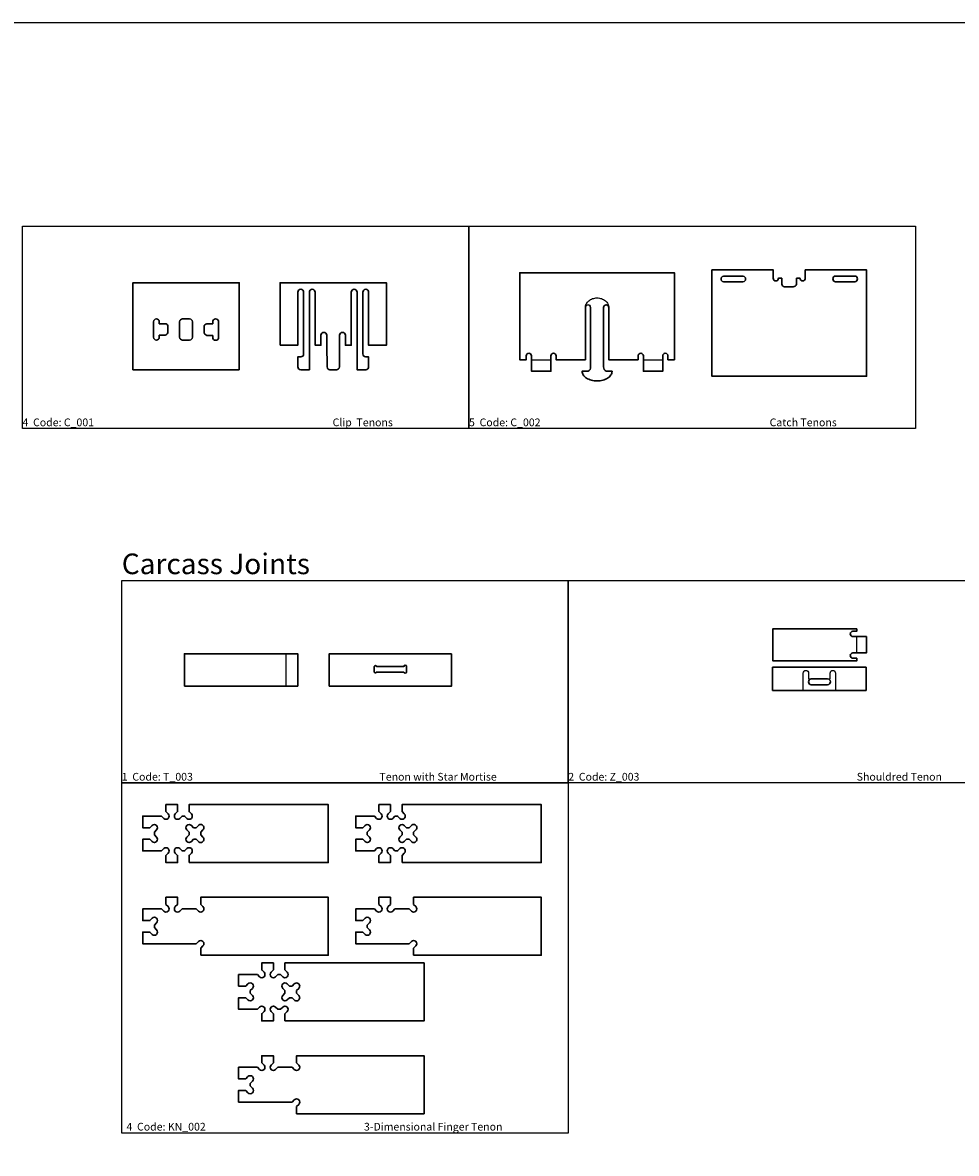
# Model space of a CAD drawing. Header units: millimetres. Extents: x 2699 to 13077, y -123 to 3757.
# Tile 10 of 11: x 10705 to 12155, y 2002 to 3757. Entities that reach past the tile are written whole.
import ezdxf

# ---------------------------------------------------------------- set-up
doc = ezdxf.new("R2010")
doc.units = ezdxf.units.MM
doc.layers.add('3mm engrave', color=5, linetype='Continuous')
for name, color, linetype, lineweight in [('cut 18 mm', 7, 'Continuous', 30), ('engrave 9mm', 3, 'Continuous', 25), ('text', 9, 'Continuous', 50)]:
    doc.layers.add(name, color=color, linetype=linetype, lineweight=lineweight)
doc.styles.get("Standard").update_dxf_attribs({"font": 'arial.ttf'})

msp = doc.modelspace()

# ---------------------------------------------------------------- linework, layer by layer
for points in [[(6606.1, 3757.2), (13077, 3757.2), (13077, 626.6), (6606.1, 626.6)], [(10704.9, 3441.2), (11398.1, 3441.2), (11398.1, 3127.3), (10704.9, 3127.3)], [(11398.1, 3441.2), (12091.4, 3441.2), (12091.4, 3127.3), (11398.1, 3127.3)], [(10859, 2891.2), (11552.2, 2891.2), (11552.2, 2577.3), (10859, 2577.3)], [(11552.2, 2891.2), (12245.5, 2891.2), (12245.5, 2577.3), (11552.2, 2577.3)], [(10859, 2577.3), (11552.2, 2577.3), (11552.2, 2033.6), (10859, 2033.6)]]:
    msp.add_lwpolyline(points, close=True)
at = {"layer": '3mm engrave', "linetype": 'Continuous'}
for points in [[(11917.1, 2720.7), (11917.1, 2747.7), (11917.1, 2747.7, -1), (11925.3, 2747.7), (11925.3, 2747.7), (11925.3, 2738.7), (11925.3, 2738.7), (11958.9, 2738.7), (11958.9, 2738.7), (11958.9, 2747.7), (11958.9, 2747.7, -1), (11967.1, 2747.7), (11967.1, 2747.7), (11967.1, 2720.7)], [(11929.4, 2738.7, 0.940184), (11929.4, 2729.7), (11929.4, 2729.7), (11954.8, 2729.7), (11954.8, 2729.7, 0.98711), (11954.8, 2738.7), (11954.8, 2738.7)]]:
    msp.add_lwpolyline(points, format="xyb", close=True, dxfattribs=at)
at = {"layer": 'cut 18 mm', "color": 7, "linetype": 'Continuous'}
for p, q in [((11487, 3234), (11487, 3234)), ((11495.2, 3240.2), (11495.2, 3240.2))]:
    msp.add_line(p, q, dxfattribs=at)
for points in [[(11920.2, 3360.4), (11920.2, 3360.4, -1), (11912, 3360.4), (11912, 3360.4), (11906.8, 3360.4), (11906.8, 3351.4), (11906.8, 3351.4, -0.346047), (11901.2, 3347.3), (11901.2, 3347.3), (11887.9, 3347.3), (11887.9, 3347.3, -0.414214), (11883.8, 3351.4), (11883.8, 3351.4), (11883.8, 3360.4), (11878.6, 3360.4), (11878.6, 3360.4, -1), (11870.4, 3360.4), (11870.4, 3360.4), (11870.4, 3373.4), (11775.3, 3373.4), (11775.3, 3373.4), (11775.3, 3208.4), (11775.3, 3208.4), (12015.3, 3208.4), (12015.3, 3208.4), (12015.3, 3373.4), (12015.3, 3373.4), (11920.2, 3373.4)], [(11104.8, 3256.4), (11104.8, 3353.4), (11269.8, 3353.4), (11269.8, 3256.4), (11242.3, 3256.4), (11242.3, 3338.9), (11242.3, 3338.9, 0.414214), (11237.8, 3343.4), (11237.8, 3343.4, 0.414214), (11233.3, 3338.9), (11233.3, 3338.9), (11233.3, 3242.9), (11233.3, 3242.9, 0.414214), (11237.8, 3238.4), (11237.8, 3238.4), (11242.3, 3238.4), (11242.3, 3222.9), (11242.3, 3222.9, -0.414214), (11237.8, 3218.4), (11237.8, 3218.4), (11224.3, 3218.4), (11224.3, 3256.4), (11224.3, 3256.4), (11224.3, 3338.9), (11224.3, 3338.9, 0.414214), (11219.8, 3343.4), (11219.8, 3343.4, 0.414214), (11215.3, 3338.9), (11215.3, 3338.9), (11215.3, 3256.4), (11206.3, 3256.4), (11206.3, 3271.9), (11206.3, 3271.9, 0.414214), (11201.8, 3276.4), (11201.8, 3276.4, 0.414214), (11197.3, 3271.9), (11197.3, 3271.9), (11197.3, 3256.4), (11197.3, 3256.4), (11196.9, 3222.8), (11196.9, 3222.8, -0.410036), (11192.4, 3218.4), (11192.4, 3218.4), (11187.3, 3218.4), (11187.3, 3218.4), (11182.3, 3218.4), (11182.3, 3218.4, -0.410036), (11177.8, 3222.8), (11177.8, 3222.8), (11177.3, 3256.4), (11177.3, 3256.4), (11177.3, 3271.9), (11177.3, 3271.9, 0.414214), (11172.8, 3276.4), (11172.8, 3276.4, 0.414214), (11168.3, 3271.9), (11168.3, 3271.9), (11168.3, 3256.4), (11159.3, 3256.4), (11159.3, 3338.9), (11159.3, 3338.9, 0.414214), (11154.8, 3343.4), (11154.8, 3343.4, 0.414214), (11150.3, 3338.9), (11150.3, 3338.9), (11150.3, 3256.4), (11150.3, 3256.4), (11150.3, 3218.4), (11136.8, 3218.4), (11136.8, 3218.4, -0.414214), (11132.3, 3222.9), (11132.3, 3222.9), (11132.3, 3238.4), (11136.8, 3238.4), (11136.8, 3238.4, 0.414214), (11141.3, 3242.9), (11141.3, 3242.9), (11141.3, 3338.9), (11141.3, 3338.9, 0.414214), (11136.8, 3343.4), (11136.8, 3343.4, 0.414214), (11132.3, 3338.9), (11132.3, 3338.9), (11132.3, 3256.4)], [(11525.2, 3239.9), (11525.2, 3234), (11525.2, 3234), (11525.2, 3239.9), (11525.2, 3239.9, -1), (11533.4, 3239.9), (11533.4, 3239.9), (11533.4, 3234), (11533.4, 3234), (11578.8, 3234), (11578.8, 3234), (11578.8, 3314.9), (11578.8, 3234), (11578.8, 3234), (11533.4, 3234), (11533.4, 3234), (11533.4, 3239.9), (11533.4, 3239.9, 1), (11525.2, 3239.9)], [(10917.3, 3271.9), (10917.3, 3268.9), (10917.3, 3268.9, -0.414214), (10912.8, 3264.4), (10912.8, 3264.4), (10912.8, 3264.4, -0.414214), (10908.3, 3268.9), (10908.3, 3268.9), (10908.3, 3292.9), (10908.3, 3292.9, -0.414214), (10912.8, 3297.4), (10912.8, 3297.4), (10912.8, 3297.4, -0.414214), (10917.3, 3292.9), (10917.3, 3292.9), (10917.3, 3289.9), (10926.3, 3289.9), (10926.3, 3289.9, -0.414214), (10930.8, 3285.4), (10930.8, 3285.4), (10930.8, 3277.9), (10930.8, 3277.9, -0.351472), (10926.3, 3271.9), (10926.3, 3271.9)], [(10917.3, 3271.9), (10917.3, 3268.9), (10917.3, 3268.9, -0.414214), (10912.8, 3264.4), (10912.8, 3264.4), (10912.8, 3264.4, -0.414214), (10908.3, 3268.9), (10908.3, 3268.9), (10908.3, 3292.9), (10908.3, 3292.9, -0.414214), (10912.8, 3297.4), (10912.8, 3297.4), (10912.8, 3297.4, -0.414214), (10917.3, 3292.9), (10917.3, 3292.9), (10917.3, 3289.9), (10926.3, 3289.9), (10926.3, 3289.9, -0.414214), (10930.8, 3285.4), (10930.8, 3285.4), (10930.8, 3277.9), (10930.8, 3277.9, -0.351472), (10926.3, 3271.9), (10926.3, 3271.9)], [(10948.8, 3292.9), (10948.8, 3268.9), (10948.8, 3268.9, 0.414214), (10953.3, 3264.4), (10953.3, 3264.4), (10964.3, 3264.4), (10964.3, 3264.4, 0.414214), (10968.8, 3268.9), (10968.8, 3268.9), (10968.8, 3292.9), (10968.8, 3292.9, 0.414214), (10964.3, 3297.4), (10964.3, 3297.4), (10953.3, 3297.4), (10953.3, 3297.4, 0.414214)], [(10948.8, 3292.9), (10948.8, 3268.9), (10948.8, 3268.9, 0.414214), (10953.3, 3264.4), (10953.3, 3264.4), (10964.3, 3264.4), (10964.3, 3264.4, 0.414214), (10968.8, 3268.9), (10968.8, 3268.9), (10968.8, 3292.9), (10968.8, 3292.9, 0.414214), (10964.3, 3297.4), (10964.3, 3297.4), (10953.3, 3297.4), (10953.3, 3297.4, 0.414214)], [(11000.3, 3271.7), (11000.3, 3268.7), (11000.3, 3268.7, 0.414214), (11004.8, 3264.2), (11004.8, 3264.2), (11004.8, 3264.2, 0.414214), (11009.3, 3268.7), (11009.3, 3268.7), (11009.3, 3292.7), (11009.3, 3292.7, 0.414214), (11004.8, 3297.2), (11004.8, 3297.2), (11004.8, 3297.2, 0.414214), (11000.3, 3292.7), (11000.3, 3292.7), (11000.3, 3289.7), (10991.3, 3289.7), (10991.3, 3289.7, 0.414214), (10986.8, 3285.2), (10986.8, 3285.2), (10986.8, 3277.7), (10986.8, 3277.7, 0.351472), (10991.3, 3271.7), (10991.3, 3271.7)], [(12000, 2816.6), (11870, 2816.6), (11870, 2766.6), (12000, 2766.6), (12000, 2770.7), (12000, 2770.7), (11994.1, 2770.7), (11994.1, 2770.7, -1), (11994.1, 2778.9), (11994.1, 2778.9), (12015, 2778.9), (12015, 2778.9), (12015, 2804.3), (12015, 2804.3), (11994.1, 2804.3), (11994.1, 2804.3, -1), (11994.1, 2812.5), (11994.1, 2812.5), (12000, 2812.5), (12000, 2812.5)], [(11929.4, 2738.7, 0.940184), (11929.4, 2729.7), (11929.4, 2729.7), (11954.8, 2729.7), (11954.8, 2729.7, 0.98711), (11954.8, 2738.7), (11954.8, 2738.7)], [(10963.6, 2453.7), (11179.6, 2453.7), (11179.6, 2453.7), (11179.6, 2543.7), (11179.6, 2543.7), (10963.6, 2543.7), (10963.6, 2532.7), (10963.6, 2532.7), (10967.1, 2529.2), (10967.1, 2529.2, -0.999999), (10960.1, 2522.2), (10960.1, 2522.2), (10956.6, 2525.7), (10956.6, 2525.7), (10952.6, 2525.7), (10952.6, 2525.7), (10949.1, 2522.2), (10949.1, 2522.2, -0.999998), (10942.1, 2529.2), (10942.1, 2529.2), (10945.6, 2532.7), (10945.6, 2532.7), (10945.6, 2543.7), (10945.6, 2543.7), (10927.6, 2543.7), (10927.6, 2543.7), (10927.6, 2532.7), (10927.6, 2532.7), (10931.1, 2529.2), (10931.1, 2529.2, -0.999999), (10924.1, 2522.2), (10924.1, 2522.2), (10920.6, 2525.7), (10920.6, 2525.7), (10891.6, 2525.7), (10891.6, 2525.7), (10891.6, 2507.7), (10891.6, 2507.7), (10902.6, 2507.7), (10902.6, 2507.7), (10906.1, 2511.2), (10906.1, 2511.2, -0.999999), (10913.1, 2504.2), (10913.1, 2504.2), (10909.6, 2500.7), (10909.6, 2500.7), (10909.6, 2496.7), (10909.6, 2496.7), (10913.1, 2493.2), (10913.1, 2493.2, -0.999999), (10906.1, 2486.2), (10906.1, 2486.2), (10902.6, 2489.7), (10902.6, 2489.7), (10891.6, 2489.7), (10891.6, 2489.7), (10891.6, 2471.7), (10891.6, 2471.7), (10920.6, 2471.7), (10920.6, 2471.7), (10924.1, 2475.2), (10924.1, 2475.2, -0.999999), (10931.1, 2468.2), (10931.1, 2468.2), (10927.6, 2464.7), (10927.6, 2464.7), (10927.6, 2453.7), (10927.6, 2453.7), (10945.6, 2453.7), (10945.6, 2453.7), (10945.6, 2464.7), (10945.6, 2464.7), (10942.1, 2468.2), (10942.1, 2468.2, -0.999999), (10949.1, 2475.2), (10949.1, 2475.2), (10952.6, 2471.7), (10952.6, 2471.7), (10956.6, 2471.7), (10956.6, 2471.7), (10960.1, 2475.2), (10960.1, 2475.2, -0.999999), (10967.1, 2468.2), (10967.1, 2468.2), (10963.6, 2464.7), (10963.6, 2464.7)], [(11294.2, 2453.7), (11510.2, 2453.7), (11510.2, 2453.7), (11510.2, 2543.7), (11510.2, 2543.7), (11294.2, 2543.7), (11294.2, 2532.7), (11294.2, 2532.7), (11297.7, 2529.2), (11297.7, 2529.2, -0.999999), (11290.7, 2522.2), (11290.7, 2522.2), (11287.2, 2525.7), (11287.2, 2525.7), (11283.2, 2525.7), (11283.2, 2525.7), (11279.7, 2522.2), (11279.7, 2522.2, -0.999998), (11272.7, 2529.2), (11272.7, 2529.2), (11276.2, 2532.7), (11276.2, 2532.7), (11276.2, 2543.7), (11276.2, 2543.7), (11258.2, 2543.7), (11258.2, 2543.7), (11258.2, 2532.7), (11258.2, 2532.7), (11261.7, 2529.2), (11261.7, 2529.2, -0.999999), (11254.7, 2522.2), (11254.7, 2522.2), (11251.2, 2525.7), (11251.2, 2525.7), (11222.2, 2525.7), (11222.2, 2525.7), (11222.2, 2507.7), (11222.2, 2507.7), (11233.2, 2507.7), (11233.2, 2507.7), (11236.7, 2511.2), (11236.7, 2511.2, -0.999999), (11243.7, 2504.2), (11243.7, 2504.2), (11240.2, 2500.7), (11240.2, 2500.7), (11240.2, 2496.7), (11240.2, 2496.7), (11243.7, 2493.2), (11243.7, 2493.2, -0.999999), (11236.7, 2486.2), (11236.7, 2486.2), (11233.2, 2489.7), (11233.2, 2489.7), (11222.2, 2489.7), (11222.2, 2489.7), (11222.2, 2471.7), (11222.2, 2471.7), (11251.2, 2471.7), (11251.2, 2471.7), (11254.7, 2475.2), (11254.7, 2475.2, -0.999999), (11261.7, 2468.2), (11261.7, 2468.2), (11258.2, 2464.7), (11258.2, 2464.7), (11258.2, 2453.7), (11258.2, 2453.7), (11276.2, 2453.7), (11276.2, 2453.7), (11276.2, 2464.7), (11276.2, 2464.7), (11272.7, 2468.2), (11272.7, 2468.2, -0.999999), (11279.7, 2475.2), (11279.7, 2475.2), (11283.2, 2471.7), (11283.2, 2471.7), (11287.2, 2471.7), (11287.2, 2471.7), (11290.7, 2475.2), (11290.7, 2475.2, -0.999999), (11297.7, 2468.2), (11297.7, 2468.2), (11294.2, 2464.7), (11294.2, 2464.7)], [(10974.6, 2507.7), (10970.6, 2507.7), (10970.6, 2507.7), (10967.1, 2511.2), (10967.1, 2511.2, 0.999999), (10960.1, 2504.2), (10960.1, 2504.2), (10963.6, 2500.7), (10963.6, 2500.7), (10963.6, 2496.7), (10963.6, 2496.7), (10960.1, 2493.2), (10960.1, 2493.2, 1), (10967.1, 2486.2), (10967.1, 2486.2), (10970.6, 2489.7), (10970.6, 2489.7), (10974.6, 2489.7), (10974.6, 2489.7), (10978.1, 2486.2), (10978.1, 2486.2, 1.001161), (10985.1, 2493.2), (10985.1, 2493.2), (10981.6, 2496.7), (10981.6, 2496.7), (10981.6, 2500.7), (10981.6, 2500.7), (10985.1, 2504.2), (10985.1, 2504.2, 1.001392), (10978.1, 2511.2), (10978.1, 2511.2)], [(11305.2, 2507.7), (11301.2, 2507.7), (11301.2, 2507.7), (11297.7, 2511.2), (11297.7, 2511.2, 0.999999), (11290.7, 2504.2), (11290.7, 2504.2), (11294.2, 2500.7), (11294.2, 2500.7), (11294.2, 2496.7), (11294.2, 2496.7), (11290.7, 2493.2), (11290.7, 2493.2, 1), (11297.7, 2486.2), (11297.7, 2486.2), (11301.2, 2489.7), (11301.2, 2489.7), (11305.2, 2489.7), (11305.2, 2489.7), (11308.7, 2486.2), (11308.7, 2486.2, 1.001161), (11315.7, 2493.2), (11315.7, 2493.2), (11312.2, 2496.7), (11312.2, 2496.7), (11312.2, 2500.7), (11312.2, 2500.7), (11315.7, 2504.2), (11315.7, 2504.2, 1.001392), (11308.7, 2511.2), (11308.7, 2511.2)], [(10981.6, 2309.7), (10981.6, 2320.7), (10981.6, 2320.7), (10985.1, 2324.2), (10985.1, 2324.2, 0.999999), (10978.1, 2331.2), (10978.1, 2331.2), (10974.6, 2327.7), (10974.6, 2327.7), (10891.6, 2327.7), (10891.6, 2327.7), (10891.6, 2345.7), (10891.6, 2345.7), (10902.6, 2345.7), (10902.6, 2345.7), (10906.1, 2342.2), (10906.1, 2342.2, 0.999999), (10913.1, 2349.2), (10913.1, 2349.2), (10909.6, 2352.7), (10909.6, 2352.7), (10909.6, 2356.7), (10909.6, 2356.7), (10913.1, 2360.2), (10913.1, 2360.2, 0.999999), (10906.1, 2367.2), (10906.1, 2367.2), (10902.6, 2363.7), (10902.6, 2363.7), (10891.6, 2363.7), (10891.6, 2363.7), (10891.6, 2381.7), (10891.6, 2381.7), (10920.6, 2381.7), (10920.6, 2381.7), (10924.1, 2378.2), (10924.1, 2378.2, 0.999999), (10931.1, 2385.2), (10931.1, 2385.2), (10927.6, 2388.7), (10927.6, 2388.7), (10927.6, 2399.7), (10927.6, 2399.7), (10945.6, 2399.7), (10945.6, 2399.7), (10945.6, 2388.7), (10945.6, 2388.7), (10942.1, 2385.2), (10942.1, 2385.2, 0.999999), (10949.1, 2378.2), (10949.1, 2378.2), (10952.6, 2381.7), (10952.6, 2381.7), (10974.6, 2381.7), (10974.6, 2381.7), (10978.1, 2378.2), (10978.1, 2378.2, 0.999999), (10985.1, 2385.2), (10985.1, 2385.2), (10981.6, 2388.7), (10981.6, 2388.7), (10981.6, 2399.7), (11179.6, 2399.7), (11179.6, 2399.7), (11179.6, 2309.7), (11179.6, 2309.7)], [(11312.2, 2309.7), (11312.2, 2320.7), (11312.2, 2320.7), (11315.7, 2324.2), (11315.7, 2324.2, 0.999999), (11308.7, 2331.2), (11308.7, 2331.2), (11305.2, 2327.7), (11305.2, 2327.7), (11222.2, 2327.7), (11222.2, 2327.7), (11222.2, 2345.7), (11222.2, 2345.7), (11233.2, 2345.7), (11233.2, 2345.7), (11236.7, 2342.2), (11236.7, 2342.2, 0.999999), (11243.7, 2349.2), (11243.7, 2349.2), (11240.2, 2352.7), (11240.2, 2352.7), (11240.2, 2356.7), (11240.2, 2356.7), (11243.7, 2360.2), (11243.7, 2360.2, 0.999999), (11236.7, 2367.2), (11236.7, 2367.2), (11233.2, 2363.7), (11233.2, 2363.7), (11222.2, 2363.7), (11222.2, 2363.7), (11222.2, 2381.7), (11222.2, 2381.7), (11251.2, 2381.7), (11251.2, 2381.7), (11254.7, 2378.2), (11254.7, 2378.2, 0.999999), (11261.7, 2385.2), (11261.7, 2385.2), (11258.2, 2388.7), (11258.2, 2388.7), (11258.2, 2399.7), (11258.2, 2399.7), (11276.2, 2399.7), (11276.2, 2399.7), (11276.2, 2388.7), (11276.2, 2388.7), (11272.7, 2385.2), (11272.7, 2385.2, 0.999999), (11279.7, 2378.2), (11279.7, 2378.2), (11283.2, 2381.7), (11283.2, 2381.7), (11305.2, 2381.7), (11305.2, 2381.7), (11308.7, 2378.2), (11308.7, 2378.2, 0.999999), (11315.7, 2385.2), (11315.7, 2385.2), (11312.2, 2388.7), (11312.2, 2388.7), (11312.2, 2399.7), (11510.2, 2399.7), (11510.2, 2399.7), (11510.2, 2309.7), (11510.2, 2309.7)], [(11112.4, 2207.9), (11328.4, 2207.9), (11328.4, 2207.9), (11328.4, 2297.9), (11328.4, 2297.9), (11112.4, 2297.9), (11112.4, 2286.9), (11112.4, 2286.9), (11115.9, 2283.4), (11115.9, 2283.4, -0.999999), (11108.9, 2276.4), (11108.9, 2276.4), (11105.5, 2279.9), (11105.5, 2279.9), (11101.4, 2279.9), (11101.4, 2279.9), (11097.9, 2276.4), (11097.9, 2276.4, -0.999998), (11090.9, 2283.4), (11090.9, 2283.4), (11094.4, 2286.9), (11094.4, 2286.9), (11094.4, 2297.9), (11094.4, 2297.9), (11076.4, 2297.9), (11076.4, 2297.9), (11076.4, 2286.9), (11076.4, 2286.9), (11079.9, 2283.4), (11079.9, 2283.4, -0.999999), (11072.9, 2276.4), (11072.9, 2276.4), (11069.5, 2279.9), (11069.5, 2279.9), (11040.4, 2279.9), (11040.4, 2279.9), (11040.4, 2261.9), (11040.4, 2261.9), (11051.5, 2261.9), (11051.5, 2261.9), (11054.9, 2265.4), (11054.9, 2265.4, -0.999999), (11061.9, 2258.4), (11061.9, 2258.4), (11058.4, 2254.9), (11058.4, 2254.9), (11058.4, 2250.9), (11058.4, 2250.9), (11061.9, 2247.4), (11061.9, 2247.4, -0.999999), (11054.9, 2240.4), (11054.9, 2240.4), (11051.5, 2243.9), (11051.5, 2243.9), (11040.4, 2243.9), (11040.4, 2243.9), (11040.4, 2225.9), (11040.4, 2225.9), (11069.5, 2225.9), (11069.5, 2225.9), (11072.9, 2229.4), (11072.9, 2229.4, -0.999999), (11079.9, 2222.4), (11079.9, 2222.4), (11076.4, 2218.9), (11076.4, 2218.9), (11076.4, 2207.9), (11076.4, 2207.9), (11094.4, 2207.9), (11094.4, 2207.9), (11094.4, 2218.9), (11094.4, 2218.9), (11090.9, 2222.4), (11090.9, 2222.4, -0.999999), (11097.9, 2229.4), (11097.9, 2229.4), (11101.4, 2225.9), (11101.4, 2225.9), (11105.5, 2225.9), (11105.5, 2225.9), (11108.9, 2229.4), (11108.9, 2229.4, -0.999999), (11115.9, 2222.4), (11115.9, 2222.4), (11112.4, 2218.9), (11112.4, 2218.9)], [(11123.5, 2261.9), (11119.4, 2261.9), (11119.4, 2261.9), (11115.9, 2265.4), (11115.9, 2265.4, 0.999999), (11108.9, 2258.4), (11108.9, 2258.4), (11112.4, 2254.9), (11112.4, 2254.9), (11112.4, 2250.9), (11112.4, 2250.9), (11108.9, 2247.4), (11108.9, 2247.4, 1), (11115.9, 2240.4), (11115.9, 2240.4), (11119.4, 2243.9), (11119.4, 2243.9), (11123.5, 2243.9), (11123.5, 2243.9), (11126.9, 2240.4), (11126.9, 2240.4, 1.001161), (11133.9, 2247.4), (11133.9, 2247.4), (11130.4, 2250.9), (11130.4, 2250.9), (11130.4, 2254.9), (11130.4, 2254.9), (11133.9, 2258.4), (11133.9, 2258.4, 1.001392), (11126.9, 2265.4), (11126.9, 2265.4)], [(11130.4, 2063.9), (11130.4, 2074.9), (11130.4, 2074.9), (11133.9, 2078.4), (11133.9, 2078.4, 0.999999), (11126.9, 2085.4), (11126.9, 2085.4), (11123.5, 2081.9), (11123.5, 2081.9), (11040.4, 2081.9), (11040.4, 2081.9), (11040.4, 2099.9), (11040.4, 2099.9), (11051.5, 2099.9), (11051.5, 2099.9), (11054.9, 2096.4), (11054.9, 2096.4, 0.999999), (11061.9, 2103.4), (11061.9, 2103.4), (11058.4, 2106.9), (11058.4, 2106.9), (11058.4, 2110.9), (11058.4, 2110.9), (11061.9, 2114.4), (11061.9, 2114.4, 0.999999), (11054.9, 2121.4), (11054.9, 2121.4), (11051.5, 2117.9), (11051.5, 2117.9), (11040.4, 2117.9), (11040.4, 2117.9), (11040.4, 2135.9), (11040.4, 2135.9), (11069.5, 2135.9), (11069.5, 2135.9), (11072.9, 2132.4), (11072.9, 2132.4, 0.999999), (11079.9, 2139.4), (11079.9, 2139.4), (11076.4, 2142.9), (11076.4, 2142.9), (11076.4, 2153.9), (11076.4, 2153.9), (11094.4, 2153.9), (11094.4, 2153.9), (11094.4, 2142.9), (11094.4, 2142.9), (11090.9, 2139.4), (11090.9, 2139.4, 0.999999), (11097.9, 2132.4), (11097.9, 2132.4), (11101.4, 2135.9), (11101.4, 2135.9), (11123.5, 2135.9), (11123.5, 2135.9), (11126.9, 2132.4), (11126.9, 2132.4, 0.999999), (11133.9, 2139.4), (11133.9, 2139.4), (11130.4, 2142.9), (11130.4, 2142.9), (11130.4, 2153.9), (11328.4, 2153.9), (11328.4, 2153.9), (11328.4, 2063.9), (11328.4, 2063.9)]]:
    msp.add_lwpolyline(points, format="xyb", close=True, dxfattribs=at)
for points in [[(11041.3, 3218.4), (11041.3, 3353.4), (10876.3, 3353.4), (10876.3, 3218.4)], [(10956.2, 2727.6), (11132.2, 2727.6), (11132.2, 2777.6), (10956.2, 2777.6)], [(11371.1, 2777.6), (11181.1, 2777.6), (11181.1, 2727.6), (11371.1, 2727.6)], [(12014.6, 2756.7), (12014.6, 2720.7), (11869.5, 2720.7), (11869.5, 2756.7)]]:
    msp.add_lwpolyline(points, close=True, dxfattribs=at)
msp.add_lwpolyline([(11717, 3234), (11717, 3369), (11717, 3369), (11477, 3369), (11477, 3369), (11477, 3234), (11487, 3234), (11487, 3234), (11487, 3239.9), (11487, 3239.9), (11487, 3239.9)], dxfattribs=at)
for points in [[(11823.5, 3354.8), (11823.5, 3354.8), (11793.5, 3354.8), (11793.5, 3354.8, -0.911111), (11793.5, 3363.8), (11793.5, 3363.8), (11823.5, 3363.8), (11823.5, 3363.8, -0.911111), (11823.5, 3354.8)], [(11967.1, 3363.9), (11967.1, 3363.9), (11997.1, 3363.9), (11997.1, 3363.9, -0.911111), (11997.1, 3354.9), (11997.1, 3354.9), (11967.1, 3354.9), (11967.1, 3354.9, -0.911111), (11967.1, 3363.9)], [(11698.8, 3234), (11698.8, 3234), (11698.8, 3239.9), (11698.8, 3239.9, -1), (11707, 3239.9), (11707, 3239.9), (11707, 3234), (11707, 3234), (11717, 3234), (11707, 3234), (11707, 3234), (11707, 3239.9), (11707, 3239.9, 1), (11698.8, 3239.9), (11698.8, 3239.9), (11698.8, 3234), (11698.8, 3234), (11698.8, 3216), (11698.8, 3216), (11668.8, 3216), (11668.8, 3216), (11668.8, 3234), (11668.8, 3234), (11668.8, 3239.9), (11668.8, 3239.9, 1), (11660.6, 3239.9), (11660.6, 3239.9), (11660.6, 3234), (11660.6, 3234), (11615.2, 3234), (11615.2, 3234), (11615.2, 3314.9), (11615.2, 3314.9, 0.998372), (11607, 3314.9), (11607, 3314.9), (11607, 3223.1), (11607, 3223.1, 0.292937), (11611.1, 3216), (11611.1, 3216), (11620.2, 3216, -0.076185), (11619.8, 3213.1, -0.067994), (11618.5, 3210.3, -0.058017), (11616.3, 3207.7, -0.04863), (11613.4, 3205.4, -0.041345), (11609.9, 3203.6, -0.036291), (11605.9, 3202.2, -0.033163), (11601.6, 3201.3, -0.031659), (11597, 3201, -0.031659), (11592.5, 3201.3, -0.033163), (11588.1, 3202.2, -0.036291), (11584.1, 3203.6, -0.041345), (11580.6, 3205.4, -0.04863), (11577.7, 3207.7, -0.058017), (11575.6, 3210.3, -0.067994), (11574.3, 3213.1, -0.074921), (11573.8, 3216), (11582.9, 3216), (11582.9, 3216, 0.292937), (11587, 3223.1), (11587, 3223.1), (11587, 3314.9), (11587, 3314.9, 1.002791), (11578.8, 3314.9), (11578.8, 3314.9)], [(11668.8, 3234), (11668.8, 3234), (11668.8, 3239.9), (11668.8, 3239.9, 1), (11660.6, 3239.9), (11660.6, 3239.9), (11660.6, 3234), (11660.6, 3234), (11615.2, 3234), (11615.2, 3234), (11615.2, 3314.9)], [(11525.2, 3234), (11525.2, 3234), (11525.2, 3216), (11525.2, 3216), (11495.2, 3216), (11495.2, 3240.2, 0.966865), (11487, 3239.9)]]:
    msp.add_lwpolyline(points, format="xyb", dxfattribs=at)
at = {"layer": 'cut 18 mm'}
msp.add_lwpolyline([(11251.1, 2758.1, -0.751458), (11254.5, 2758.1), (11297.2, 2758.1, -0.912451), (11301.1, 2758.1), (11301.1, 2749.1, -0.892933), (11297.2, 2749.1), (11254.2, 2749.1, -0.690274), (11251.1, 2749.1)], format="xyb", close=True, dxfattribs=at)
at = {"layer": 'engrave 9mm', "linetype": 'Continuous'}
msp.add_lwpolyline([(11578.8, 3314.9, -0.065054), (11579.2, 3317.8, -0.057285), (11580.2, 3320.7, -0.053936), (11581.9, 3323.2, -0.050102), (11584.2, 3325.5, -0.046516), (11586.9, 3327.4, -0.043627), (11590.1, 3328.8, -0.041646), (11593.5, 3329.6, -0.040646), (11597, 3329.9, -0.040646), (11600.6, 3329.6, -0.041646), (11604, 3328.8, -0.043627), (11607.1, 3327.4, -0.046516), (11609.9, 3325.5, -0.050102), (11612.2, 3323.2, -0.053936), (11613.8, 3320.7, -0.057285), (11614.9, 3317.8, -0.059274), (11615.2, 3314.9, 1.000252), (11607, 3314.9), (11607, 3223.1), (11607, 3223.1, 0.292937), (11611.1, 3216), (11620.2, 3216, -0.074921), (11619.8, 3213.1, -0.067994), (11618.5, 3210.3, -0.058017), (11616.3, 3207.7, -0.04863), (11613.4, 3205.4, -0.041345), (11609.9, 3203.6, -0.036291), (11605.9, 3202.2, -0.033163), (11601.6, 3201.3, -0.031659), (11597, 3201, -0.031659), (11592.5, 3201.3, -0.033163), (11588.1, 3202.2, -0.036291), (11584.1, 3203.6, -0.041345), (11580.6, 3205.4, -0.04863), (11577.7, 3207.7, -0.058017), (11575.6, 3210.3, -0.067994), (11574.3, 3213.1, -0.074921), (11573.8, 3216), (11582.9, 3216), (11582.9, 3216, 0.292937), (11587, 3223.1), (11587, 3223.1), (11587, 3314.9), (11587, 3314.9, 1), (11578.8, 3314.9)], format="xyb", dxfattribs=at)
at = {"layer": 'engrave 9mm'}
for points in [[(11495.2, 3216), (11495.2, 3234), (11525.2, 3234), (11525.2, 3216)], [(11668.8, 3216), (11668.8, 3234), (11698.8, 3234), (11698.8, 3216)], [(11114.2, 2777.6), (11132.2, 2777.6), (11132.2, 2727.6), (11114.2, 2727.6)]]:
    msp.add_lwpolyline(points, close=True, dxfattribs=at)
at = {"layer": 'engrave 9mm', "linetype": 'Continuous'}
msp.add_lwpolyline([(12015, 2778.9), (12000, 2778.9), (12000, 2804.3), (12015, 2804.3)], close=True, dxfattribs=at)

# ---------------------------------------------------------------- texts
at = {"layer": 'text', "attachment_point": 1}
for s, width, insert, char_height in [('4  Code: C_001                                                                                                     Clip  Tenons', 693.228, (10704.9, 3142.8), 12), ('5  Code: C_002                                                                                                 Catch Tenons', 693.228, (11398.1, 3142.8), 12), ('Carcass Joints', 2257.463, (10859, 2933.2), 32), ('1  Code: T_003                                                                               Tenon with Star Mortise', 693.228, (10859, 2592.8), 12), ('2  Code: Z_003                                                                                            Shouldred Tenon', 693.228, (11552.2, 2592.8), 12), ('  4  Code: KN_002                                                                   3-Dimensional Finger Tenon', 693.228, (10859, 2049.7), 12)]:
    msp.add_mtext_dynamic_manual_height_columns(s, width=width, gutter_width=12.5, heights=[0], dxfattribs=dict(at, insert=insert, char_height=char_height))

doc.saveas('drawing.dxf')
